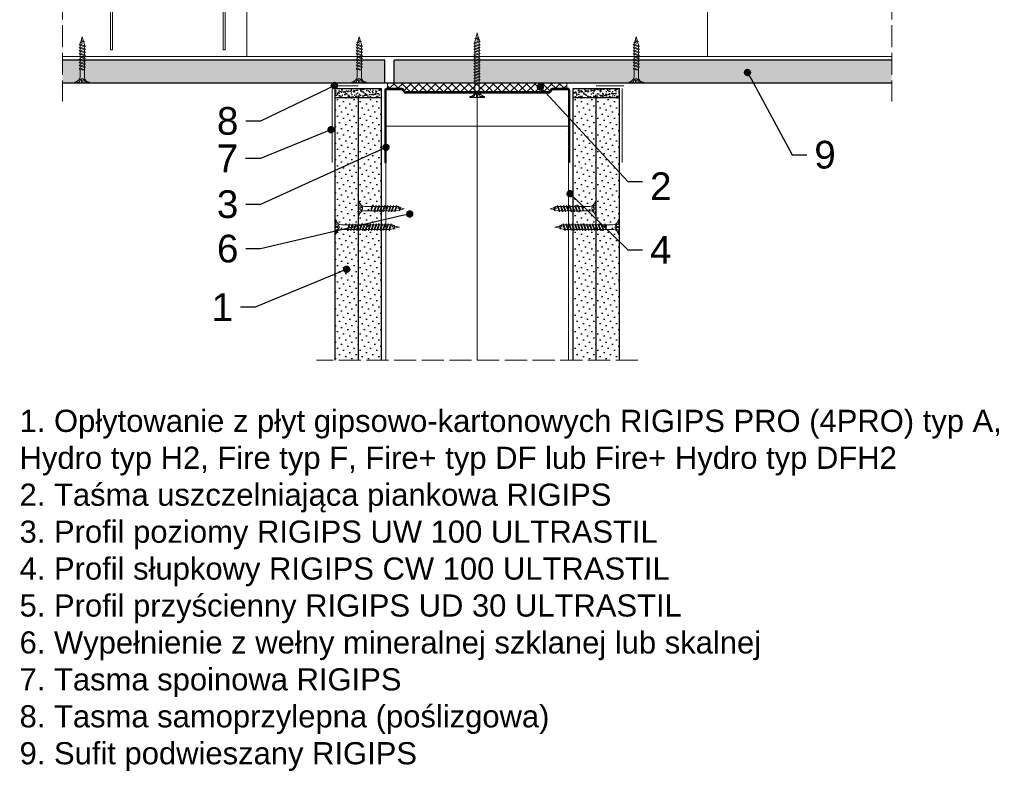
# Model space of a CAD drawing. Header units: millimetres. Extents: x -286 to 2487, y 401 to 2796.
# Tile 7 of 12: x 1953 to 2487, y 401 to 808. Entities that reach past the tile are written whole.
import ezdxf
from ezdxf import colors
from ezdxf.entities.mleader import LeaderData, LeaderLine
from ezdxf.math import Vec2, Vec3

# ---------------------------------------------------------------- set-up
doc = ezdxf.new("R2010")
doc.units = ezdxf.units.MM
doc.linetypes.add('ACAD_ISO02W100', pattern=[15, 12, -3])
for name, color, linetype, lineweight in [('_ISOVER WELNA', 7, 'BATTING', 9), ('_RIGIPS AKCESORIA', 7, 'Continuous', 18), ('_RIGIPS G-K', 7, 'Continuous', 25), ('_RIGIPS PROFIL', 7, 'Continuous', 18), ('KRESKOWANIE', 7, 'Continuous', 9), ('PRZERYWANA', 7, 'ACAD_ISO02W100', 9)]:
    doc.layers.add(name, color=color, linetype=linetype, lineweight=lineweight)
doc.styles.get("Standard").update_dxf_attribs({"font": 'arial.ttf'})
doc.linetypes.add('BATTING', pattern='A,0.00254,-2.54,[134,ltypeshp.shx,S=2.54,R=0,X=-2.54,Y=0],-5.08,[134,ltypeshp.shx,S=2.54,R=180,X=2.54,Y=0],-2.54', length=10.16254)
pattern_1 = [(225, (-726.101, -235.262), (1.122532, -3.367596), [0, -3.175])]
pattern_2 = [(225, (-729.101, -235.262), (1.122532, -3.367596), [0, -3.175])]

# ---------------------------------------------------------------- blocks, each defined once
blk = doc.blocks.new('UW 100 ULTRASTIL')
h = blk.add_hatch()
h.set_pattern_fill('ANSI31', color=256, scale=0.5, style=0)
h.paths.add_polyline_path([(166.82, 2.35), (89.14, 2.35, 0.286951), (88.24, 1.79), (87.91, 1.11, -0.286951), (87.01, 0.55), (78.78, 0.55, -0.414214), (78.53, 0.8), (78.53, 40), (77.98, 40), (77.98, 0.8, 0.414214), (78.78, 0), (87.35, 0, 0.286951), (88.25, 0.56), (88.58, 1.24, -0.286951), (89.48, 1.8), (166.48, 1.8, -0.286951), (167.38, 1.24), (167.71, 0.56, 0.286951), (168.61, 0), (177.18, 0, 0.414214), (177.98, 0.8), (177.98, 40), (177.43, 40), (177.43, 0.8, -0.414214), (177.18, 0.55), (168.95, 0.55, -0.286951), (168.05, 1.11), (167.72, 1.79, 0.286951)])
for p, q in [((77.98, 0.8), (77.98, 40)), ((77.98, 40), (78.53, 40)), ((78.53, 0.8), (78.53, 40)), ((177.43, 0.8), (177.43, 40)), ((177.98, 40), (177.43, 40)), ((177.98, 0.8), (177.98, 40)), ((78.78, 0.55), (87.01, 0.55)), ((78.78, 0), (87.35, 0)), ((87.91, 1.11), (88.24, 1.79)), ((88.25, 0.56), (88.58, 1.24)), ((89.14, 2.35), (166.82, 2.35)), ((89.48, 1.8), (166.48, 1.8)), ((167.71, 0.56), (167.38, 1.24)), ((168.05, 1.11), (167.72, 1.79)), ((168.61, 0), (177.18, 0)), ((168.95, 0.55), (177.18, 0.55))]:
    blk.add_line(p, q)
for centre, radius, start, end in [((78.78, 0.8), 0.8, 180, 270), ((78.78, 0.8), 0.25, 180, 270), ((87.01, 1.55), 1, 270, 334.0435), ((87.35, 1), 1, 270, 334.0435), ((89.14, 1.35), 1, 90, 154.0435), ((89.48, 0.8), 1, 90, 154.0435), ((166.48, 0.8), 1, 25.9565, 90), ((166.82, 1.35), 1, 25.9565, 90), ((168.61, 1), 1, 205.9565, 270), ((168.95, 1.55), 1, 205.9565, 270), ((177.18, 0.8), 0.8, 270, 0), ((177.18, 0.8), 0.25, 270, 0)]:
    blk.add_arc(centre, radius, start, end)
blk = doc.blocks.new('TN 25')
at = {"layer": '_RIGIPS AKCESORIA'}
for p, q in [((0, -0.84), (0, 7.16)), ((0, 7.16), (0.46, 7.16)), ((0.46, 7.16), (0.46, 4.78)), ((0.46, 4.78), (0, 4.78)), ((0, 3.5), (1.77, 3.5)), ((0, 2.83), (1.77, 2.83)), ((0.46, 1.64), (0, 1.64)), ((0.46, -0.84), (0.46, 1.64)), ((1.77, 3.5), (1.77, 4.2)), ((1.77, 2.83), (1.77, 2.18)), ((3.02, 4.46), (8.47, 4.46)), ((7.49, 2.01), (3.55, 2.01)), ((7.12, 4.46), (7.12, 3.18)), ((8.03, 2.01), (7.12, 4.46)), ((7.12, 3.18), (7.65, 1.53)), ((7.65, 1.53), (8.03, 2.01)), ((9.41, 2.01), (8.03, 2.01)), ((8.47, 4.46), (8.79, 5)), ((9.61, 1.51), (8.47, 4.46)), ((8.79, 5), (9.93, 2.01)), ((9, 4.46), (10.1, 4.46)), ((9.93, 2.01), (9.61, 1.51)), ((11.04, 2.01), (9.93, 2.01)), ((10.1, 4.46), (10.41, 5)), ((11.23, 1.51), (10.1, 4.46)), ((10.41, 5), (11.56, 2.01)), ((10.62, 4.46), (11.67, 4.46)), ((11.56, 2.01), (11.23, 1.51)), ((12.61, 2.01), (11.56, 2.01)), ((11.67, 4.46), (11.99, 5)), ((12.81, 1.51), (11.67, 4.46)), ((11.99, 5), (13.14, 2.01)), ((12.2, 4.46), (13.21, 4.46)), ((13.14, 2.01), (12.81, 1.51)), ((14.15, 2.01), (13.14, 2.01)), ((13.21, 4.46), (13.52, 5)), ((14.34, 1.51), (13.21, 4.46)), ((13.52, 5), (14.67, 2.01)), ((13.73, 4.46), (14.8, 4.46)), ((14.67, 2.01), (14.34, 1.51)), ((15.74, 2.01), (14.67, 2.01)), ((14.8, 4.46), (15.12, 5)), ((15.94, 1.51), (14.8, 4.46)), ((15.12, 5), (16.26, 2.01)), ((15.33, 4.46), (16.42, 4.46)), ((16.26, 2.01), (15.94, 1.51)), ((17.36, 2.01), (16.26, 2.01)), ((16.42, 4.46), (16.73, 5)), ((17.55, 1.51), (16.42, 4.46)), ((16.73, 5), (17.88, 2.01)), ((16.94, 4.46), (17.99, 4.46)), ((17.88, 2.01), (17.55, 1.51)), ((18.93, 2.01), (17.88, 2.01)), ((17.99, 4.46), (18.31, 5)), ((19.13, 1.51), (17.99, 4.46)), ((18.31, 5), (19.45, 2.01)), ((18.52, 4.46), (19.68, 4.46)), ((19.45, 2.01), (19.13, 1.51)), ((19.45, 2.01), (20.62, 2.01)), ((19.68, 4.46), (20, 5)), ((20.82, 1.51), (19.68, 4.46)), ((20, 5), (21.14, 2.01)), ((20.21, 4.46), (20.7, 4.46)), ((20.7, 4.46), (22.28, 3.98)), ((21.14, 2.01), (20.82, 1.51)), ((21.14, 2.01), (21.81, 2.12)), ((21.85, 1.83), (21.67, 3.28)), ((21.67, 3.28), (22.14, 2.4)), ((22.14, 2.4), (21.85, 1.83)), ((22.7, 2.36), (22.14, 2.4)), ((22.28, 3.98), (22.56, 4.37)), ((22.7, 2.36), (22.28, 3.98)), ((22.56, 4.37), (23.03, 2.71)), ((23.03, 2.71), (22.7, 2.36)), ((22.71, 3.85), (25, 3.24)), ((25, 3.24), (23.03, 2.71)), ((0, -0.84), (0.46, -0.84))]:
    blk.add_line(p, q, dxfattribs=at)
for centre, major_axis, ratio, start_param, end_param in [((3.09, 7.67), (0.17, 3.2), 0.826134, 1.773653, 3.180586), ((-0.04, 0.9), (0, 3.93), 0.848176, -0.720942, -0.151112), ((3.37, -1.57), (0.28, 3.57), 0.832181, 0.035984, 1.430787), ((-2.73, 15.91), (0, 14.76), 0.848176, 3.399396, 3.475072), ((0.59, 4.62), (0, 2.81), 0.848176, 3.475072, 3.862535), ((1.66, 3.18), (0, 0.895), 0.848176, -1.552777, -0.720942), ((1.66, 3.18), (0, 0.895), 0.848176, 3.862535, 4.730408)]:
    blk.add_ellipse(centre, major_axis=major_axis, ratio=ratio, start_param=start_param, end_param=end_param, dxfattribs=at)
blk = doc.blocks.new('TN 35')
at = {"layer": '_RIGIPS AKCESORIA'}
for p, q in [((0, -0.84), (0, 7.16)), ((0, 7.16), (0.46, 7.16)), ((0.46, 7.16), (0.46, 4.78)), ((0.46, 4.78), (0, 4.78)), ((0, 3.5), (1.77, 3.5)), ((0, 2.83), (1.77, 2.83)), ((0.46, 1.64), (0, 1.64)), ((0.46, -0.84), (0.46, 1.64)), ((1.77, 3.5), (1.77, 4.2)), ((1.77, 2.83), (1.77, 2.18)), ((3.02, 4.46), (8.47, 4.46)), ((7.49, 2.01), (3.55, 2.01)), ((7.12, 4.46), (7.12, 3.18)), ((8.03, 2.01), (7.12, 4.46)), ((7.12, 3.18), (7.65, 1.53)), ((7.65, 1.53), (8.03, 2.01)), ((9.41, 2.01), (8.03, 2.01)), ((8.47, 4.46), (8.79, 5)), ((9.61, 1.51), (8.47, 4.46)), ((8.79, 5), (9.93, 2.01)), ((9, 4.46), (10.1, 4.46)), ((9.93, 2.01), (9.61, 1.51)), ((11.04, 2.01), (9.93, 2.01)), ((10.1, 4.46), (10.41, 5)), ((11.23, 1.51), (10.1, 4.46)), ((10.41, 5), (11.56, 2.01)), ((10.62, 4.46), (11.67, 4.46)), ((11.56, 2.01), (11.23, 1.51)), ((12.61, 2.01), (11.56, 2.01)), ((11.67, 4.46), (11.99, 5)), ((12.81, 1.51), (11.67, 4.46)), ((11.99, 5), (13.14, 2.01)), ((12.2, 4.46), (13.21, 4.46)), ((13.14, 2.01), (12.81, 1.51)), ((14.15, 2.01), (13.14, 2.01)), ((13.21, 4.46), (13.52, 5)), ((14.34, 1.51), (13.21, 4.46)), ((13.52, 5), (14.67, 2.01)), ((13.73, 4.46), (14.8, 4.46)), ((14.67, 2.01), (14.34, 1.51)), ((15.74, 2.01), (14.67, 2.01)), ((14.8, 4.46), (15.12, 5)), ((15.94, 1.51), (14.8, 4.46)), ((15.12, 5), (16.26, 2.01)), ((15.33, 4.46), (16.42, 4.46)), ((16.26, 2.01), (15.94, 1.51)), ((17.36, 2.01), (16.26, 2.01)), ((16.42, 4.46), (16.73, 5)), ((17.55, 1.51), (16.42, 4.46)), ((16.73, 5), (17.88, 2.01)), ((16.94, 4.46), (17.99, 4.46)), ((17.88, 2.01), (17.55, 1.51)), ((18.93, 2.01), (17.84, 2.01)), ((17.99, 4.46), (18.31, 5)), ((19.13, 1.51), (17.99, 4.46)), ((18.31, 5), (19.45, 2.01)), ((18.52, 4.46), (19.57, 4.46)), ((19.45, 2.01), (19.13, 1.51)), ((20.51, 2.01), (19.41, 2.01)), ((19.57, 4.46), (19.88, 5)), ((20.7, 1.51), (19.57, 4.46)), ((19.88, 5), (21.03, 2.01)), ((20.09, 4.46), (21.14, 4.46)), ((21.03, 2.01), (20.7, 1.51)), ((22.08, 2.01), (20.99, 2.01)), ((21.14, 4.46), (21.46, 5)), ((22.28, 1.51), (21.14, 4.46)), ((21.46, 5), (22.6, 2.01)), ((21.67, 4.46), (22.72, 4.46)), ((22.6, 2.01), (22.28, 1.51)), ((23.66, 2.01), (22.56, 2.01)), ((22.72, 4.46), (23.03, 5)), ((23.85, 1.51), (22.72, 4.46)), ((23.03, 5), (24.18, 2.01)), ((23.24, 4.46), (24.29, 4.46)), ((24.18, 2.01), (23.85, 1.51)), ((25.23, 2.01), (24.14, 2.01)), ((24.29, 4.46), (24.61, 5)), ((25.43, 1.51), (24.29, 4.46)), ((24.61, 5), (25.75, 2.01)), ((24.81, 4.46), (25.87, 4.46)), ((25.75, 2.01), (25.43, 1.51)), ((26.81, 2.01), (25.71, 2.01)), ((25.87, 4.46), (26.18, 5)), ((27, 1.51), (25.87, 4.46)), ((26.18, 5), (27.33, 2.01)), ((26.39, 4.46), (27.44, 4.46)), ((27.33, 2.01), (27, 1.51)), ((28.38, 2.01), (27.33, 2.01)), ((27.44, 4.46), (27.76, 5)), ((28.58, 1.51), (27.44, 4.46)), ((27.76, 5), (28.9, 2.01)), ((27.96, 4.46), (29.13, 4.46)), ((28.9, 2.01), (28.58, 1.51)), ((28.9, 2.01), (30.07, 2.01)), ((29.13, 4.46), (29.45, 5)), ((30.27, 1.51), (29.13, 4.46)), ((29.45, 5), (30.59, 2.01)), ((29.65, 4.46), (30.15, 4.46)), ((30.15, 4.46), (31.73, 3.98)), ((30.59, 2.01), (30.27, 1.51)), ((30.59, 2.01), (31.26, 2.12)), ((31.3, 1.83), (31.12, 3.28)), ((31.12, 3.28), (31.59, 2.4)), ((31.59, 2.4), (31.3, 1.83)), ((32.15, 2.36), (31.59, 2.4)), ((31.73, 3.98), (32.01, 4.37)), ((32.15, 2.36), (31.73, 3.98)), ((32.01, 4.37), (32.48, 2.71)), ((32.48, 2.71), (32.15, 2.36)), ((32.16, 3.85), (35, 3.24)), ((35, 3.24), (32.48, 2.71)), ((0, -0.84), (0.46, -0.84))]:
    blk.add_line(p, q, dxfattribs=at)
for centre, major_axis, ratio, start_param, end_param in [((3.09, 7.67), (0.17, 3.2), 0.826134, 1.773653, 3.180586), ((-0.04, 0.9), (0, 3.93), 0.848176, -0.720942, -0.151112), ((3.37, -1.57), (0.28, 3.57), 0.832181, 0.035984, 1.430787), ((-2.73, 15.91), (0, 14.76), 0.848176, 3.399396, 3.475072), ((0.59, 4.62), (0, 2.81), 0.848176, 3.475072, 3.862535), ((1.66, 3.18), (0, 0.895), 0.848176, -1.552777, -0.720942), ((1.66, 3.18), (0, 0.895), 0.848176, 3.862535, 4.730408)]:
    blk.add_ellipse(centre, major_axis=major_axis, ratio=ratio, start_param=start_param, end_param=end_param, dxfattribs=at)
blk = doc.blocks.new('Lacznik krzyzowy (widok1)')
at = {"layer": '_RIGIPS AKCESORIA', "extrusion": (0, 0, -1)}
for p, q in [((2, 91.5), (60, 91.5)), ((0, 36.5), (0, 89.5)), ((1, 88.5), (1, 36.5)), ((2.08, 90.11), (3, 90.5)), ((3.61, 86.42), (2.08, 90.11)), ((3, 90.5), (4.53, 86.8)), ((4.53, 86.8), (3.61, 86.42)), ((14, 89.5, 30), (14, 90.5, 30)), ((48, 89.5, 30), (14, 89.5, 30)), ((48, 90.5, 30), (48, 89.5, 30)), ((57.47, 86.8), (59, 90.5)), ((58.39, 86.42), (57.47, 86.8)), ((59.92, 90.11), (58.39, 86.42)), ((59, 90.5), (59.92, 90.11)), ((61, 36.5), (61, 88.5)), ((62, 89.5), (62, 36.5)), ((1, 36.5), (0, 36.5)), ((62, 36.5), (61, 36.5))]:
    blk.add_line(p, q, dxfattribs=at)
at = {"layer": '_RIGIPS AKCESORIA'}
blk.add_line((59, 90.5), (3, 90.5), dxfattribs=at)
at = {"layer": '_RIGIPS AKCESORIA', "extrusion": (0, 0, -1)}
for centre, start, end in [((-2, 89.5), 0, 90), ((-60, 89.5), 90, 180), ((-3, 88.5), 0, 90), ((-3, 88.5), 0, 90), ((-59, 88.5), 90, 180), ((-59, 88.5), 90, 180)]:
    blk.add_arc(centre, 2, start, end, dxfattribs=at)
blk = doc.blocks.new('_Dot')
at = {"color": 0, "linetype": 'ByBlock', "lineweight": -2}
blk.add_line((-0.5, 0), (-1, 0), dxfattribs=at)
at = {"color": 0, "linetype": 'ByBlock', "const_width": 0.5}
blk.add_lwpolyline([(-0.25, 0, 1), (0.25, 0, 1)], format="xyb", close=True, dxfattribs=at)

msp = doc.modelspace()

# ---------------------------------------------------------------- hatches: boundary and pattern name
at = {"layer": '_RIGIPS G-K'}
h = msp.add_hatch(dxfattribs=at)
h.set_pattern_fill('AR-SAND', color=256, scale=0.05, angle=180, style=0)
h.set_pattern_definition([(217.5, (4476.4488, 1896.8737), (0.0800016, -2.4470662), [0, -1.9304, 0, -2.159, 0, -2.06375]), (187.5, (4476.4488, 1896.8737), (-2.2476164, -3.5841255), [0, -1.0414, 0, -1.7399, 0, -0.66675]), (147.5, (4478.0109, 1896.8737), (-3.9549619, -0.007186), [0, -0.635, 0, -2.286, 0, -2.9845]), (137.5, (4478.011, 1896.8737), (-3.8177823, -1.1146466), [0, -0.3175, 0, -1.4986, 0, -1.7145])])
h.paths.add_polyline_path([(2124.17, 765.81), (2149.17, 765.81), (2149.17, 770.81), (2124.17, 770.81)])
h = msp.add_hatch(dxfattribs=at)
h.set_pattern_fill('AR-SAND', color=256, scale=0.05, angle=180, style=0)
h.set_pattern_definition([(217.5, (4479.4488, 1896.8737), (0.0800016, -2.4470662), [0, -1.9304, 0, -2.159, 0, -2.06375]), (187.5, (4479.4488, 1896.8737), (-2.2476164, -3.5841255), [0, -1.0414, 0, -1.7399, 0, -0.66675]), (147.5, (4481.0109, 1896.8737), (-3.9549619, -0.007186), [0, -0.635, 0, -2.286, 0, -2.9845]), (137.5, (4481.011, 1896.8737), (-3.8177823, -1.1146466), [0, -0.3175, 0, -1.4986, 0, -1.7145])])
h.paths.add_polyline_path([(2253.17, 765.81), (2278.17, 765.81), (2278.17, 770.81), (2253.17, 770.81)])
h = msp.add_hatch(dxfattribs=at)
h.set_pattern_fill('DOTS', color=256, scale=2, angle=225, style=0)
h.set_pattern_definition(pattern_2)
h.paths.add_polyline_path([(2124.17, 623.81), (2136.67, 623.81), (2136.67, 765.81), (2124.17, 765.81)])
h = msp.add_hatch(dxfattribs=at)
h.set_pattern_fill('DOTS', color=256, scale=2, angle=225, style=0)
h.set_pattern_definition(pattern_2)
h.paths.add_polyline_path([(2136.67, 623.81), (2149.17, 623.81), (2149.17, 765.81), (2136.67, 765.81)])
h = msp.add_hatch(dxfattribs=at)
h.set_pattern_fill('DOTS', color=256, scale=2, angle=225, style=0)
h.set_pattern_definition(pattern_1)
h.paths.add_polyline_path([(2253.17, 623.81), (2265.67, 623.81), (2265.67, 765.81), (2253.17, 765.81)])
h = msp.add_hatch(dxfattribs=at)
h.set_pattern_fill('DOTS', color=256, scale=2, angle=225, style=0)
h.set_pattern_definition(pattern_1)
h.paths.add_polyline_path([(2265.67, 623.81), (2278.17, 623.81), (2278.17, 765.81), (2265.67, 765.81)])
at = {"layer": 'KRESKOWANIE'}
h = msp.add_hatch(dxfattribs=at)
h.set_pattern_fill('DOTS', color=256, scale=2, angle=225, style=0)
h.set_pattern_definition([(225, (1657.5272, -968.1138), (1.122532, -3.367596), [0, -3.175])])
h.paths.add_polyline_path([(2151.17, 773.81), (2151.17, 786.31), (1976.67, 786.31), (1976.67, 773.81)])
h.paths.add_polyline_path([(2156.17, 786.31), (2156.17, 773.81), (2425.67, 773.81), (2425.67, 786.31)])
h = msp.add_hatch(dxfattribs=at)
h.set_pattern_fill('ANSI37', color=256, angle=270, style=0)
h.set_pattern_definition([(315, (4151.9488, 2207.9346), (2.245064, 2.245064), []), (45, (4151.9488, 2207.9346), (-2.245064, 2.245064), [])])
h.paths.add_polyline_path([(2161.45, 770.24), (2161.78, 769.57, 0.286951), (2162.68, 769.01), (2239.67, 769.01, 0.286951), (2240.57, 769.57), (2240.9, 770.24, -0.286951), (2241.8, 770.81), (2249.77, 770.81), (2249.77, 773.81), (2152.57, 773.81), (2152.57, 770.81), (2160.55, 770.81, -0.286951)])

# ---------------------------------------------------------------- linework, layer by layer
at = {"layer": '_ISOVER WELNA', "linetype": 'Continuous'}
for p, q in [((2076.42, 1150.25), (2076.42, 788.31)), ((2325.92, 1150.25), (2325.92, 788.31))]:
    msp.add_line(p, q, dxfattribs=at)
at = {"layer": '_ISOVER WELNA', "ltscale": 4.8}
msp.add_line((2201.17, 623.81), (2201.17, 768.46), dxfattribs=at)
at = {"layer": '_RIGIPS AKCESORIA'}
for p, q in [((2136.67, 772.31), (2121.67, 772.31)), ((2122.67, 770.81), (2122.67, 730.81)), ((2265.67, 772.31), (2280.67, 772.31)), ((2279.67, 770.81), (2279.67, 730.81))]:
    msp.add_line(p, q, dxfattribs=at)
at = {"layer": '_RIGIPS G-K'}
for p, q in [((2151.17, 786.31), (1976.67, 786.31)), ((2151.17, 773.81), (2151.17, 786.31)), ((2425.67, 786.31), (2156.17, 786.31)), ((2156.17, 773.81), (2156.17, 786.31)), ((2425.67, 773.81), (1976.67, 773.81)), ((2124.17, 770.81), (2124.17, 623.81)), ((2124.17, 770.81), (2149.17, 770.81)), ((2149.17, 770.81), (2149.17, 623.81)), ((2253.17, 623.81), (2253.17, 770.81)), ((2253.17, 770.81), (2278.17, 770.81)), ((2278.17, 623.81), (2278.17, 770.81)), ((2149.17, 765.81), (2124.17, 765.81)), ((2136.67, 765.81), (2136.67, 623.81)), ((2278.17, 765.81), (2253.17, 765.81)), ((2265.67, 623.81), (2265.67, 765.81))]:
    msp.add_line(p, q, dxfattribs=at)
at = {"layer": '_RIGIPS PROFIL'}
msp.add_line((1976.67, 788.31), (2425.67, 788.31), dxfattribs=at)
at = {"layer": '_RIGIPS PROFIL', "lineweight": 9}
for p, q in [((2151.77, 750.41), (2250.57, 750.41)), ((2151.77, 623.81), (2151.77, 750.41)), ((2250.57, 623.81), (2250.57, 750.41))]:
    msp.add_line(p, q, dxfattribs=at)
at = {"layer": '_RIGIPS PROFIL', "linetype": 'ByBlock', "lineweight": -2}
msp.add_line((2282.75, 720.46), (2290.75, 720.46), dxfattribs=at)
msp.add_lwpolyline([(2238.09, 768.76), (2282.75, 720.46)], dxfattribs=at)
at = {"layer": 'KRESKOWANIE'}
for p, q in [((2152.57, 770.81), (2152.57, 773.81)), ((2249.77, 770.81), (2249.77, 773.81))]:
    msp.add_line(p, q, dxfattribs=at)
at = {"layer": 'PRZERYWANA'}
for p, q in [((1976.67, 1210.25), (1976.67, 763.81)), ((2425.67, 1210.25), (2425.67, 763.81)), ((2288.17, 623.81), (2114.17, 623.81))]:
    msp.add_line(p, q, dxfattribs=at)

# ---------------------------------------------------------------- block references
msp.add_blockref('Lacznik krzyzowy (widok1)', (2002.67, 755.34))
for name, p, rotation in [('TN 35', (2204.34, 766.04), 90), ('UW 100 ULTRASTIL', (2329.15, 770.81), 180)]:
    msp.add_blockref(name, p, dxfattribs=dict(rotation=rotation))
at = {"layer": '_RIGIPS AKCESORIA', "xscale": -1}
for name, p, rotation in [('TN 25', (1984.1, 773.81), 270), ('TN 25', (2134.1, 773.81), 270), ('TN 25', (2284.1, 773.81), 270), ('TN 25', (2136.67, 709.05), 180), ('TN 35', (2124.17, 699.05), 180)]:
    msp.add_blockref(name, p, dxfattribs=dict(at, rotation=rotation))
at = {"layer": '_RIGIPS AKCESORIA', "rotation": 180}
for name, p in [('TN 25', (2265.67, 709.05)), ('TN 35', (2278.17, 699.05))]:
    msp.add_blockref(name, p, dxfattribs=at)
at = {"layer": '_RIGIPS PROFIL', "lineweight": -2, "xscale": 4, "yscale": 4, "zscale": 4, "rotation": 132.7634657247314}
msp.add_blockref('_Dot', (2235.37, 771.7), dxfattribs=at)

# ---------------------------------------------------------------- texts
at = {"insert": (1953.37, 596.89), "char_height": 12, "width": 537.3527, "attachment_point": 1}
msp.add_mtext('1. Opłytowanie z płyt gipsowo-kartonowych RIGIPS PRO (4PRO) typ A, Hydro typ H2, Fire typ F, Fire+ typ DF lub Fire+ Hydro typ DFH2\\P2. Taśma uszczelniająca piankowa RIGIPS\\P3. Profil poziomy RIGIPS UW 100 ULTRASTIL\\P4. Profil słupkowy RIGIPS CW 100 ULTRASTIL\\P5. Profil przyścienny RIGIPS UD 30 ULTRASTIL\\P6. Wypełnienie z wełny mineralnej szklanej lub skalnej\\P7. Tasma spoinowa RIGIPS\\P8. Tasma samoprzylepna (poślizgowa)\\P9. Sufit podwieszany RIGIPS', dxfattribs=at)
at = {"layer": '_RIGIPS PROFIL', "insert": (2294.75, 725.46), "char_height": 15, "attachment_point": 1}
msp.add_mtext('2', dxfattribs=at)

# ---------------------------------------------------------------- leaders
at = {"layer": '_RIGIPS PROFIL'}
ml = msp.add_multileader_mtext('Standard', dxfattribs=at)
ml.set_content('9', color=256)
ml.set_leader_properties()
ml.set_arrow_properties(name='DOT')
ml.build(insert=Vec2(0, 0))
ctx = ml.context
ctx.base_point, ctx.char_height, ctx.landing_gap_size, ctx.plane_origin = Vec3(2379.71, 734.93), 15, 4, Vec3(2347.56, 779.57)
notes = []
notes.append((ctx, [(0, (1, 1, 0), (2371.71, 734.93), (1, 0), 8, [(0, [(2347.56, 779.57)], 0, [])])]))
ctx.mtext.insert, ctx.mtext.flow_direction = Vec3(2383.71, 742.56), 5
ml = msp.add_multileader_mtext('Standard', dxfattribs=at)
ml.set_content('8', color=256)
ml.set_leader_properties()
ml.set_arrow_properties(name='DOT')
ml.build(insert=Vec2(0, 0))
ctx = ml.context
ctx.base_point, ctx.char_height, ctx.landing_gap_size, ctx.plane_origin = Vec3(2058, 753.23), 15, 4, Vec3(2123.89, 772.52)
ctx.text_align_type = 2
notes.append((ctx, [(0, (1, 1, 0), (2083.89, 753.23), (-1, 0), 8, [(0, [(2123.89, 772.52)], 0, [])])]))
ctx.mtext.insert, ctx.mtext.alignment, ctx.mtext.flow_direction = Vec3(2071.89, 760.86), 3, 5
ml = msp.add_multileader_mtext('Standard', dxfattribs=at)
ml.set_content('7', color=256)
ml.set_leader_properties()
ml.set_arrow_properties(name='DOT')
ml.build(insert=Vec2(0, 0))
ctx = ml.context
ctx.base_point, ctx.char_height, ctx.landing_gap_size, ctx.plane_origin = Vec3(2058.06, 733.07), 15, 4, Vec3(2122.03, 748.58)
ctx.text_align_type = 2
notes.append((ctx, [(0, (1, 1, 0), (2083.77, 733.07), (-1, 0), 8, [(0, [(2122.03, 748.58)], 0, [])])]))
ctx.mtext.insert, ctx.mtext.alignment, ctx.mtext.flow_direction = Vec3(2071.77, 740.57), 3, 5
ml = msp.add_multileader_mtext('Standard', dxfattribs=at)
ml.set_content('3', color=256)
ml.set_leader_properties()
ml.set_arrow_properties(name='DOT')
ml.build(insert=Vec2(0, 0))
ctx = ml.context
ctx.base_point, ctx.char_height, ctx.landing_gap_size, ctx.plane_origin = Vec3(2058.02, 708.12), 15, 4, Vec3(2121.96, 733.33)
ctx.text_align_type = 2
notes.append((ctx, [(0, (1, 1, 0), (2083.84, 708.12), (-1, 0), 8, [(0, [(2151.78, 739.03)], 0, [])])]))
ctx.mtext.insert, ctx.mtext.alignment, ctx.mtext.flow_direction = Vec3(2071.84, 715.75), 3, 5
ml = msp.add_multileader_mtext('Standard', dxfattribs=at)
ml.set_content('4', color=256)
ml.set_leader_properties()
ml.set_arrow_properties(name='DOT')
ml.build(insert=Vec2(0, 0))
ctx = ml.context
ctx.base_point, ctx.char_height, ctx.landing_gap_size, ctx.plane_origin = Vec3(2290.75, 683.44), 15, 4, Vec3(2251.48, 713.88)
notes.append((ctx, [(0, (1, 1, 0), (2282.75, 683.44), (1, 0), 8, [(0, [(2251.48, 713.88)], 0, [])])]))
ctx.mtext.insert, ctx.mtext.flow_direction = Vec3(2294.75, 690.94), 5
ml = msp.add_multileader_mtext('Standard', dxfattribs=at)
ml.set_content('6', color=256)
ml.set_leader_properties()
ml.set_arrow_properties(name='DOT')
ml.build(insert=Vec2(0, 0))
ctx = ml.context
ctx.base_point, ctx.char_height, ctx.landing_gap_size, ctx.plane_origin = Vec3(2057.99, 684.08), 15, 4, Vec3(2164.68, 702.94)
ctx.text_align_type = 2
notes.append((ctx, [(0, (1, 1, 0), (2083.9, 684.08), (-1, 0), 8, [(0, [(2164.68, 702.94)], 0, [])])]))
ctx.mtext.insert, ctx.mtext.alignment, ctx.mtext.flow_direction = Vec3(2071.9, 691.71), 3, 5
ml = msp.add_multileader_mtext('Standard', dxfattribs=at)
ml.set_content('1', color=256)
ml.set_leader_properties()
ml.set_arrow_properties(name='DOT')
ml.build(insert=Vec2(0, 0))
ctx = ml.context
ctx.base_point, ctx.char_height, ctx.landing_gap_size, ctx.plane_origin = Vec3(2059.45, 652.5), 15, 4, Vec3(2130.44, 673)
ctx.text_align_type = 2
notes.append((ctx, [(0, (1, 1, 0), (2080.98, 652.5), (-1, 0), 8, [(0, [(2130.44, 673)], 0, [])])]))
ctx.mtext.insert, ctx.mtext.alignment, ctx.mtext.flow_direction = Vec3(2068.98, 660), 3, 5
for ctx, leaders in notes:
    for number, flags, end, landing, length, lines in leaders:
        leader = LeaderData()
        leader.index, (leader.has_last_leader_line, leader.has_dogleg_vector, leader.attachment_direction) = number, flags
        leader.last_leader_point, leader.dogleg_vector, leader.dogleg_length = Vec3(end), Vec3(landing), length
        for number, points, colour, breaks in lines:
            line = LeaderLine()
            line.index, line.vertices, line.color, line.breaks = number, Vec3.list(points), colors.encode_raw_color(colour), breaks
            leader.lines.append(line)
        ctx.leaders.append(leader)

doc.saveas('drawing.dxf')
